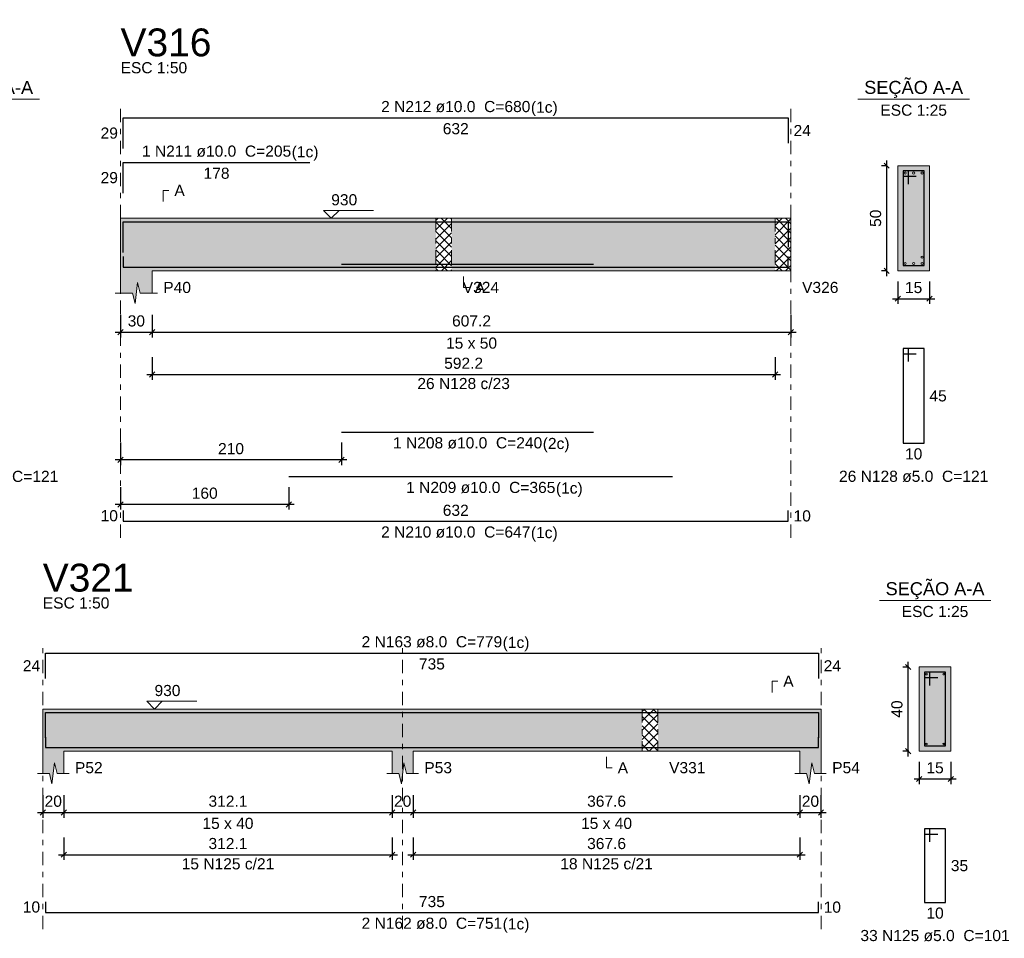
# Model space of a CAD drawing. Header units: millimetres. Extents: x 0 to 119, y 0 to 84.
# Tile 13 of 30: x 20 to 39, y 44 to 62. Entities that reach past the tile are written whole.
import ezdxf

# ---------------------------------------------------------------- set-up
doc = ezdxf.new("R2010")
doc.units = ezdxf.units.MM
doc.header["$MEASUREMENT"] = 0
doc.linetypes.add('DASHDOT', pattern=[2.54, 1.27, -0.635, 0, -0.635])
doc.linetypes.add('NULL', pattern=[0])
doc.layers.get('0').update_dxf_attribs({"lineweight": 18})
for name, color, linetype, lineweight in [('Descrição da armadura', 7, 'Continuous', 0), ('DT-Barras na forma', 2, 'Continuous', 30), ('DT-Barras no corte', 5, 'Continuous', 5), ('DT-Barras rebatidas', 2, 'Continuous', 30), ('DT-Cotas', 9, 'Continuous', 5), ('DT-Forma', 5, 'Continuous', 5), ('DT-Hachura forma vigas', 254, 'Continuous', 5), ('DT-Hachura intersecção vigas', 9, 'Continuous', 5), ('DT-Hachura seção vigas', 254, 'Continuous', 5), ('DT-Pontilhado', 9, 'DASHDOT', 5), ('DT-Textos', 7, 'Continuous', 5), ('DT-Título', 3, 'Continuous', 20), ('Textos armaduras', 7, 'Continuous', 0)]:
    doc.layers.add(name, color=color, linetype=linetype, lineweight=lineweight)
doc.styles.add('Arial', font='txt')
doc.dimstyles.new('UM_25.000000', dxfattribs={"dimtxt": 0.18, "dimasz": 0.1, "dimexe": 0.1, "dimexo": 0.2, "dimgap": 0, "dimtad": 1, "dimtih": 1, "dimtoh": 1, "dimdec": 1, "dimlfac": 25, "dimzin": 0, "dimdsep": 46, "dimtxsty": 'Standard', "dimcen": 0.09, "dimdle": 0.1, "dimadec": 1, "dimazin": 2, "dimtfac": 1, "dimtdec": 4, "dimtofl": 0, "dimtmove": 0, "dimatfit": 3, "dimfxl": 1, "dimtolj": 1, "dimarcsym": 0})
doc.dimstyles.new('UM_50.000000', dxfattribs={"dimtxt": 0.18, "dimasz": 0.1, "dimexe": 0.1, "dimexo": 0.2, "dimgap": 0, "dimtad": 1, "dimtih": 1, "dimtoh": 1, "dimdec": 1, "dimlfac": 50, "dimzin": 0, "dimdsep": 46, "dimtxsty": 'Standard', "dimcen": 0.09, "dimdle": 0.1, "dimadec": 1, "dimazin": 2, "dimtfac": 1, "dimtdec": 4, "dimtofl": 0, "dimtmove": 0, "dimatfit": 3, "dimfxl": 1, "dimtolj": 1, "dimarcsym": 0})

# ---------------------------------------------------------------- blocks, each defined once
blk = doc.blocks.new('_Oblique')
at = {"color": 0, "linetype": 'ByBlock', "lineweight": -2}
blk.add_line((-0.5, -0.5), (0.5, 0.5), dxfattribs=at)
blk = doc.blocks.new('*D111')
at = {"layer": 'Defpoints', "color": 0}
for p in [(22.393, 56.318), (22.993, 56.318), (22.993, 55.788)]:
    blk.add_point(p, dxfattribs=at)
at = {"layer": 'DT-Cotas', "color": 0, "lineweight": -2}
for p, q in [((22.393, 56.118), (22.393, 55.688)), ((22.993, 56.118), (22.993, 55.688)), ((22.293, 55.788), (23.093, 55.788))]:
    blk.add_line(p, q, dxfattribs=at)
at = {"layer": 'DT-Cotas', "color": 0, "lineweight": -2, "xscale": 0.1, "yscale": 0.1, "zscale": 0.1, "rotation": 180}
blk.add_blockref('_Oblique', (22.393, 55.788), dxfattribs=at)
at = {"layer": 'DT-Cotas', "color": 0, "lineweight": -2, "xscale": 0.1, "yscale": 0.1, "zscale": 0.1}
blk.add_blockref('_Oblique', (22.993, 55.788), dxfattribs=at)
at = {"layer": 'DT-Cotas', "color": 7, "insert": (22.693, 56), "char_height": 0.2118, "attachment_point": 5, "rotation": 0.0057, "style": 'Arial'}
blk.add_mtext('\\A1;30', dxfattribs=at)
blk = doc.blocks.new('*D112')
at = {"layer": 'Defpoints', "color": 0}
for p in [(22.993, 56.318), (35.137, 56.318), (35.137, 55.788)]:
    blk.add_point(p, dxfattribs=at)
at = {"layer": 'DT-Cotas', "color": 0, "lineweight": -2}
for p, q in [((22.993, 56.118), (22.993, 55.688)), ((35.137, 56.118), (35.137, 55.688)), ((22.893, 55.788), (35.237, 55.788))]:
    blk.add_line(p, q, dxfattribs=at)
at = {"layer": 'DT-Cotas', "color": 0, "lineweight": -2, "xscale": 0.1, "yscale": 0.1, "zscale": 0.1, "rotation": 180}
blk.add_blockref('_Oblique', (22.993, 55.788), dxfattribs=at)
at = {"layer": 'DT-Cotas', "color": 0, "lineweight": -2, "xscale": 0.1, "yscale": 0.1, "zscale": 0.1}
blk.add_blockref('_Oblique', (35.137, 55.788), dxfattribs=at)
at = {"layer": 'DT-Cotas', "color": 7, "insert": (29.065, 56), "char_height": 0.2118, "attachment_point": 5, "rotation": 0.0057, "style": 'Arial'}
blk.add_mtext('\\A1;607.2', dxfattribs=at)
blk = doc.blocks.new('*D113')
at = {"layer": 'Defpoints', "color": 0}
for p in [(22.393, 53.888), (26.593, 53.888), (22.393, 53.359)]:
    blk.add_point(p, dxfattribs=at)
at = {"layer": 'DT-Cotas', "color": 0, "lineweight": -2}
for p, q in [((22.393, 53.688), (22.393, 53.259)), ((26.593, 53.688), (26.593, 53.259)), ((26.693, 53.359), (22.293, 53.359))]:
    blk.add_line(p, q, dxfattribs=at)
at = {"layer": 'DT-Cotas', "color": 0, "lineweight": -2, "xscale": 0.1, "yscale": 0.1, "zscale": 0.1, "rotation": 180}
blk.add_blockref('_Oblique', (22.393, 53.359), dxfattribs=at)
at = {"layer": 'DT-Cotas', "color": 0, "lineweight": -2, "xscale": 0.1, "yscale": 0.1, "zscale": 0.1}
blk.add_blockref('_Oblique', (26.593, 53.359), dxfattribs=at)
at = {"layer": 'DT-Cotas', "color": 7, "insert": (24.493, 53.571), "char_height": 0.2118, "attachment_point": 5, "rotation": 0.0057, "style": 'Arial'}
blk.add_mtext('\\A1;210', dxfattribs=at)
blk = doc.blocks.new('*D114')
at = {"layer": 'Defpoints', "color": 0}
for p in [(22.393, 53.041), (25.593, 53.041), (22.393, 52.512)]:
    blk.add_point(p, dxfattribs=at)
at = {"layer": 'DT-Cotas', "color": 0, "lineweight": -2}
for p, q in [((22.393, 52.841), (22.393, 52.412)), ((25.593, 52.841), (25.593, 52.412)), ((25.693, 52.512), (22.293, 52.512))]:
    blk.add_line(p, q, dxfattribs=at)
at = {"layer": 'DT-Cotas', "color": 0, "lineweight": -2, "xscale": 0.1, "yscale": 0.1, "zscale": 0.1, "rotation": 180}
blk.add_blockref('_Oblique', (22.393, 52.512), dxfattribs=at)
at = {"layer": 'DT-Cotas', "color": 0, "lineweight": -2, "xscale": 0.1, "yscale": 0.1, "zscale": 0.1}
blk.add_blockref('_Oblique', (25.593, 52.512), dxfattribs=at)
at = {"layer": 'DT-Cotas', "color": 7, "insert": (23.993, 52.724), "char_height": 0.2118, "attachment_point": 5, "rotation": 0.0057, "style": 'Arial'}
blk.add_mtext('\\A1;160', dxfattribs=at)
blk = doc.blocks.new('*D115')
at = {"layer": 'Defpoints', "color": 0}
for p in [(36.957, 58.953), (37.169, 58.953), (37.169, 56.953)]:
    blk.add_point(p, dxfattribs=at)
at = {"layer": 'DT-Cotas', "color": 0, "lineweight": -2}
for p, q in [((36.957, 56.853), (36.957, 59.053)), ((36.969, 58.953), (36.857, 58.953)), ((36.969, 56.953), (36.857, 56.953))]:
    blk.add_line(p, q, dxfattribs=at)
at = {"layer": 'DT-Cotas', "color": 0, "lineweight": -2, "xscale": 0.1, "yscale": 0.1, "zscale": 0.1}
for p, rotation in [((36.957, 58.953), 90), ((36.957, 56.953), 270)]:
    blk.add_blockref('_Oblique', p, dxfattribs=dict(at, rotation=rotation))
at = {"layer": 'DT-Cotas', "color": 7, "insert": (36.746, 57.953), "char_height": 0.2118, "attachment_point": 5, "rotation": 90, "style": 'Arial'}
blk.add_mtext('\\A1;50', dxfattribs=at)
blk = doc.blocks.new('*D116')
at = {"layer": 'Defpoints', "color": 0}
for p in [(37.169, 56.953), (37.769, 56.953), (37.769, 56.424)]:
    blk.add_point(p, dxfattribs=at)
at = {"layer": 'DT-Cotas', "color": 0, "lineweight": -2}
for p, q in [((37.169, 56.753), (37.169, 56.324)), ((37.769, 56.753), (37.769, 56.324)), ((37.069, 56.424), (37.869, 56.424))]:
    blk.add_line(p, q, dxfattribs=at)
at = {"layer": 'DT-Cotas', "color": 0, "lineweight": -2, "xscale": 0.1, "yscale": 0.1, "zscale": 0.1, "rotation": 180}
blk.add_blockref('_Oblique', (37.169, 56.424), dxfattribs=at)
at = {"layer": 'DT-Cotas', "color": 0, "lineweight": -2, "xscale": 0.1, "yscale": 0.1, "zscale": 0.1}
blk.add_blockref('_Oblique', (37.769, 56.424), dxfattribs=at)
at = {"layer": 'DT-Cotas', "color": 7, "insert": (37.469, 56.635), "char_height": 0.2118, "attachment_point": 5, "rotation": 0.0057, "style": 'Arial'}
blk.add_mtext('\\A1;15', dxfattribs=at)
blk = doc.blocks.new('*D117')
at = {"layer": 'Defpoints', "color": 0}
for p in [(22.993, 55.513), (34.837, 55.513), (34.837, 54.983)]:
    blk.add_point(p, dxfattribs=at)
at = {"layer": 'DT-Cotas', "color": 0, "lineweight": -2}
for p, q in [((22.993, 55.313), (22.993, 54.883)), ((34.837, 55.313), (34.837, 54.883)), ((22.893, 54.983), (34.937, 54.983))]:
    blk.add_line(p, q, dxfattribs=at)
at = {"layer": 'DT-Cotas', "color": 0, "lineweight": -2, "xscale": 0.1, "yscale": 0.1, "zscale": 0.1, "rotation": 180}
blk.add_blockref('_Oblique', (22.993, 54.983), dxfattribs=at)
at = {"layer": 'DT-Cotas', "color": 0, "lineweight": -2, "xscale": 0.1, "yscale": 0.1, "zscale": 0.1}
blk.add_blockref('_Oblique', (34.837, 54.983), dxfattribs=at)
at = {"layer": 'DT-Cotas', "color": 7, "insert": (28.915, 55.195), "char_height": 0.2118, "attachment_point": 5, "rotation": 0.0057, "style": 'Arial'}
blk.add_mtext('\\A1;592.2', dxfattribs=at)
blk = doc.blocks.new('*D158')
at = {"layer": 'Defpoints', "color": 0}
for p in [(20.914, 47.185), (21.314, 47.185), (21.314, 46.655)]:
    blk.add_point(p, dxfattribs=at)
at = {"layer": 'DT-Cotas', "color": 0, "lineweight": -2}
for p, q in [((20.914, 46.985), (20.914, 46.555)), ((21.314, 46.985), (21.314, 46.555)), ((20.814, 46.655), (21.414, 46.655))]:
    blk.add_line(p, q, dxfattribs=at)
at = {"layer": 'DT-Cotas', "color": 0, "lineweight": -2, "xscale": 0.1, "yscale": 0.1, "zscale": 0.1, "rotation": 180}
blk.add_blockref('_Oblique', (20.914, 46.655), dxfattribs=at)
at = {"layer": 'DT-Cotas', "color": 0, "lineweight": -2, "xscale": 0.1, "yscale": 0.1, "zscale": 0.1}
blk.add_blockref('_Oblique', (21.314, 46.655), dxfattribs=at)
at = {"layer": 'DT-Cotas', "color": 7, "insert": (21.114, 46.867), "char_height": 0.2118, "attachment_point": 5, "rotation": 0.0057, "style": 'Arial'}
blk.add_mtext('\\A1;20', dxfattribs=at)
blk = doc.blocks.new('*D159')
at = {"layer": 'Defpoints', "color": 0}
for p in [(21.314, 47.185), (27.556, 47.185), (27.556, 46.655)]:
    blk.add_point(p, dxfattribs=at)
at = {"layer": 'DT-Cotas', "color": 0, "lineweight": -2}
for p, q in [((21.314, 46.985), (21.314, 46.555)), ((27.556, 46.985), (27.556, 46.555)), ((21.214, 46.655), (27.656, 46.655))]:
    blk.add_line(p, q, dxfattribs=at)
at = {"layer": 'DT-Cotas', "color": 0, "lineweight": -2, "xscale": 0.1, "yscale": 0.1, "zscale": 0.1, "rotation": 180}
blk.add_blockref('_Oblique', (21.314, 46.655), dxfattribs=at)
at = {"layer": 'DT-Cotas', "color": 0, "lineweight": -2, "xscale": 0.1, "yscale": 0.1, "zscale": 0.1}
blk.add_blockref('_Oblique', (27.556, 46.655), dxfattribs=at)
at = {"layer": 'DT-Cotas', "color": 7, "insert": (24.435, 46.867), "char_height": 0.2118, "attachment_point": 5, "rotation": 0.0057, "style": 'Arial'}
blk.add_mtext('\\A1;312.1', dxfattribs=at)
blk = doc.blocks.new('*D160')
at = {"layer": 'Defpoints', "color": 0}
for p in [(27.556, 47.185), (27.956, 47.185), (27.956, 46.655)]:
    blk.add_point(p, dxfattribs=at)
at = {"layer": 'DT-Cotas', "color": 0, "lineweight": -2}
for p, q in [((27.556, 46.985), (27.556, 46.555)), ((27.956, 46.985), (27.956, 46.555)), ((27.456, 46.655), (28.056, 46.655))]:
    blk.add_line(p, q, dxfattribs=at)
at = {"layer": 'DT-Cotas', "color": 0, "lineweight": -2, "xscale": 0.1, "yscale": 0.1, "zscale": 0.1, "rotation": 180}
blk.add_blockref('_Oblique', (27.556, 46.655), dxfattribs=at)
at = {"layer": 'DT-Cotas', "color": 0, "lineweight": -2, "xscale": 0.1, "yscale": 0.1, "zscale": 0.1}
blk.add_blockref('_Oblique', (27.956, 46.655), dxfattribs=at)
at = {"layer": 'DT-Cotas', "color": 7, "insert": (27.756, 46.867), "char_height": 0.2118, "attachment_point": 5, "rotation": 0.0057, "style": 'Arial'}
blk.add_mtext('\\A1;20', dxfattribs=at)
blk = doc.blocks.new('*D161')
at = {"layer": 'Defpoints', "color": 0}
for p in [(27.956, 47.185), (35.308, 47.185), (35.308, 46.655)]:
    blk.add_point(p, dxfattribs=at)
at = {"layer": 'DT-Cotas', "color": 0, "lineweight": -2}
for p, q in [((27.956, 46.985), (27.956, 46.555)), ((35.308, 46.985), (35.308, 46.555)), ((27.856, 46.655), (35.408, 46.655))]:
    blk.add_line(p, q, dxfattribs=at)
at = {"layer": 'DT-Cotas', "color": 0, "lineweight": -2, "xscale": 0.1, "yscale": 0.1, "zscale": 0.1, "rotation": 180}
blk.add_blockref('_Oblique', (27.956, 46.655), dxfattribs=at)
at = {"layer": 'DT-Cotas', "color": 0, "lineweight": -2, "xscale": 0.1, "yscale": 0.1, "zscale": 0.1}
blk.add_blockref('_Oblique', (35.308, 46.655), dxfattribs=at)
at = {"layer": 'DT-Cotas', "color": 7, "insert": (31.632, 46.867), "char_height": 0.2118, "attachment_point": 5, "rotation": 0.0057, "style": 'Arial'}
blk.add_mtext('\\A1;367.6', dxfattribs=at)
blk = doc.blocks.new('*D162')
at = {"layer": 'Defpoints', "color": 0}
for p in [(35.308, 47.185), (35.708, 47.185), (35.708, 46.655)]:
    blk.add_point(p, dxfattribs=at)
at = {"layer": 'DT-Cotas', "color": 0, "lineweight": -2}
for p, q in [((35.308, 46.985), (35.308, 46.555)), ((35.708, 46.985), (35.708, 46.555)), ((35.208, 46.655), (35.808, 46.655))]:
    blk.add_line(p, q, dxfattribs=at)
at = {"layer": 'DT-Cotas', "color": 0, "lineweight": -2, "xscale": 0.1, "yscale": 0.1, "zscale": 0.1, "rotation": 180}
blk.add_blockref('_Oblique', (35.308, 46.655), dxfattribs=at)
at = {"layer": 'DT-Cotas', "color": 0, "lineweight": -2, "xscale": 0.1, "yscale": 0.1, "zscale": 0.1}
blk.add_blockref('_Oblique', (35.708, 46.655), dxfattribs=at)
at = {"layer": 'DT-Cotas', "color": 7, "insert": (35.508, 46.867), "char_height": 0.2118, "attachment_point": 5, "rotation": 0.0057, "style": 'Arial'}
blk.add_mtext('\\A1;20', dxfattribs=at)
blk = doc.blocks.new('*D163')
at = {"layer": 'Defpoints', "color": 0}
for p in [(37.364, 49.42), (37.576, 49.42), (37.576, 47.82)]:
    blk.add_point(p, dxfattribs=at)
at = {"layer": 'DT-Cotas', "color": 0, "lineweight": -2}
for p, q in [((37.376, 49.42), (37.264, 49.42)), ((37.364, 47.72), (37.364, 49.52)), ((37.376, 47.82), (37.264, 47.82))]:
    blk.add_line(p, q, dxfattribs=at)
at = {"layer": 'DT-Cotas', "color": 0, "lineweight": -2, "xscale": 0.1, "yscale": 0.1, "zscale": 0.1}
for p, rotation in [((37.364, 49.42), 90), ((37.364, 47.82), 270)]:
    blk.add_blockref('_Oblique', p, dxfattribs=dict(at, rotation=rotation))
at = {"layer": 'DT-Cotas', "color": 7, "insert": (37.152, 48.62), "char_height": 0.2118, "attachment_point": 5, "rotation": 90, "style": 'Arial'}
blk.add_mtext('\\A1;40', dxfattribs=at)
blk = doc.blocks.new('*D164')
at = {"layer": 'Defpoints', "color": 0}
for p in [(37.576, 47.82), (38.176, 47.82), (38.176, 47.291)]:
    blk.add_point(p, dxfattribs=at)
at = {"layer": 'DT-Cotas', "color": 0, "lineweight": -2}
for p, q in [((37.576, 47.62), (37.576, 47.191)), ((38.176, 47.62), (38.176, 47.191)), ((37.476, 47.291), (38.276, 47.291))]:
    blk.add_line(p, q, dxfattribs=at)
at = {"layer": 'DT-Cotas', "color": 0, "lineweight": -2, "xscale": 0.1, "yscale": 0.1, "zscale": 0.1, "rotation": 180}
blk.add_blockref('_Oblique', (37.576, 47.291), dxfattribs=at)
at = {"layer": 'DT-Cotas', "color": 0, "lineweight": -2, "xscale": 0.1, "yscale": 0.1, "zscale": 0.1}
blk.add_blockref('_Oblique', (38.176, 47.291), dxfattribs=at)
at = {"layer": 'DT-Cotas', "color": 7, "insert": (37.876, 47.503), "char_height": 0.2118, "attachment_point": 5, "rotation": 0.0057, "style": 'Arial'}
blk.add_mtext('\\A1;15', dxfattribs=at)
blk = doc.blocks.new('*D165')
at = {"layer": 'Defpoints', "color": 0}
for p in [(21.314, 46.38), (27.556, 46.38), (27.556, 45.851)]:
    blk.add_point(p, dxfattribs=at)
at = {"layer": 'DT-Cotas', "color": 0, "lineweight": -2}
for p, q in [((21.314, 46.18), (21.314, 45.751)), ((27.556, 46.18), (27.556, 45.751)), ((21.214, 45.851), (27.656, 45.851))]:
    blk.add_line(p, q, dxfattribs=at)
at = {"layer": 'DT-Cotas', "color": 0, "lineweight": -2, "xscale": 0.1, "yscale": 0.1, "zscale": 0.1, "rotation": 180}
blk.add_blockref('_Oblique', (21.314, 45.851), dxfattribs=at)
at = {"layer": 'DT-Cotas', "color": 0, "lineweight": -2, "xscale": 0.1, "yscale": 0.1, "zscale": 0.1}
blk.add_blockref('_Oblique', (27.556, 45.851), dxfattribs=at)
at = {"layer": 'DT-Cotas', "color": 7, "insert": (24.435, 46.062), "char_height": 0.2118, "attachment_point": 5, "rotation": 0.0057, "style": 'Arial'}
blk.add_mtext('\\A1;312.1', dxfattribs=at)
blk = doc.blocks.new('*D166')
at = {"layer": 'Defpoints', "color": 0}
for p in [(27.956, 46.38), (35.308, 46.38), (35.308, 45.851)]:
    blk.add_point(p, dxfattribs=at)
at = {"layer": 'DT-Cotas', "color": 0, "lineweight": -2}
for p, q in [((27.956, 46.18), (27.956, 45.751)), ((35.308, 46.18), (35.308, 45.751)), ((27.856, 45.851), (35.408, 45.851))]:
    blk.add_line(p, q, dxfattribs=at)
at = {"layer": 'DT-Cotas', "color": 0, "lineweight": -2, "xscale": 0.1, "yscale": 0.1, "zscale": 0.1, "rotation": 180}
blk.add_blockref('_Oblique', (27.956, 45.851), dxfattribs=at)
at = {"layer": 'DT-Cotas', "color": 0, "lineweight": -2, "xscale": 0.1, "yscale": 0.1, "zscale": 0.1}
blk.add_blockref('_Oblique', (35.308, 45.851), dxfattribs=at)
at = {"layer": 'DT-Cotas', "color": 7, "insert": (31.632, 46.062), "char_height": 0.2118, "attachment_point": 5, "rotation": 0.0057, "style": 'Arial'}
blk.add_mtext('\\A1;367.6', dxfattribs=at)

msp = doc.modelspace()

# ---------------------------------------------------------------- hatches: boundary and pattern name
at = {"layer": 'DT-Hachura forma vigas', "linetype": 'Continuous'}
for points in [[(22.9932, 56.9531), (28.3866, 56.9531), (28.3866, 57.9531), (22.9932, 57.9531), (22.3932, 57.9531), (22.3932, 56.9531), (22.3932, 56.5295), (22.6182, 56.5295), (22.6682, 56.3295), (22.7182, 56.7295), (22.7682, 56.5295), (22.9932, 56.5295), (22.9932, 56.9531)], [(28.6866, 56.9531), (34.8366, 56.9531), (34.8366, 57.9531), (28.6866, 57.9531), (28.6866, 56.9531)], [(27.9557, 47.8204), (32.3085, 47.8204), (32.3085, 48.6204), (27.9557, 48.6204), (27.5557, 48.6204), (21.3145, 48.6204), (20.9145, 48.6204), (20.9145, 47.8204), (20.9145, 47.3968), (21.0395, 47.3968), (21.0895, 47.1968), (21.1395, 47.5968), (21.1895, 47.3968), (21.3145, 47.3968), (21.3145, 47.8204), (27.5557, 47.8204), (27.5557, 47.3968), (27.6807, 47.3968), (27.7307, 47.1968), (27.7807, 47.5968), (27.8307, 47.3968), (27.9557, 47.3968), (27.9557, 47.8204)], [(35.7085, 47.3968), (35.7085, 47.8204), (35.7085, 48.6204), (35.3085, 48.6204), (32.6085, 48.6204), (32.6085, 47.8204), (35.3085, 47.8204), (35.3085, 47.3968), (35.4335, 47.3968), (35.4835, 47.1968), (35.5335, 47.5968), (35.5835, 47.3968), (35.7085, 47.3968)]]:
    msp.add_hatch(color=254, dxfattribs=at).paths.add_polyline_path(points)
at = {"layer": 'DT-Hachura intersecção vigas', "linetype": 'Continuous'}
h = msp.add_hatch(dxfattribs=at)
h.set_pattern_fill('ANSI37', color=9, style=0)
h.paths.add_polyline_path([(28.3866, 56.9531), (28.6866, 56.9531), (28.6866, 57.9531), (28.3866, 57.9531), (28.3866, 56.9531)])
h = msp.add_hatch(dxfattribs=at)
h.set_pattern_fill('ANSI37', color=9, style=0)
h.paths.add_polyline_path([(34.8366, 56.9531), (35.1366, 56.9531), (35.1366, 57.9531), (34.8366, 57.9531), (34.8366, 56.9531)])
h = msp.add_hatch(dxfattribs=at)
h.set_pattern_fill('ANSI37', color=9, style=0)
h.paths.add_polyline_path([(32.3085, 47.8204), (32.6085, 47.8204), (32.6085, 48.6204), (32.3085, 48.6204), (32.3085, 47.8204)])
at = {"layer": 'DT-Hachura seção vigas', "linetype": 'Continuous'}
for points in [[(37.1691, 56.9531), (37.1691, 56.9531), (37.7691, 56.9531), (37.7691, 58.9531), (37.1691, 58.9531), (37.1691, 56.9531)], [(37.5761, 47.8204), (37.5761, 47.8204), (38.1761, 47.8204), (38.1761, 49.4204), (37.5761, 49.4204), (37.5761, 47.8204)]]:
    msp.add_hatch(color=254, dxfattribs=at).paths.add_polyline_path(points)

# ---------------------------------------------------------------- linework, layer by layer
at = {"layer": 'DT-Barras na forma'}
for p, q in [((37.3691, 58.8531), (37.2691, 58.8531)), ((37.2691, 58.8531), (37.2691, 57.0531)), ((37.6691, 58.8531), (37.2691, 58.8531)), ((37.2691, 58.8531), (37.2691, 58.7531)), ((37.3691, 58.6031), (37.3691, 58.8531)), ((37.6691, 57.0531), (37.6691, 58.8531)), ((37.2691, 58.7531), (37.5191, 58.7531)), ((37.2691, 57.0531), (37.6691, 57.0531)), ((37.7761, 49.3204), (37.6761, 49.3204)), ((37.6761, 49.3204), (37.6761, 47.9204)), ((38.0761, 49.3204), (37.6761, 49.3204)), ((37.6761, 49.3204), (37.6761, 49.2204)), ((37.7761, 49.0704), (37.7761, 49.3204)), ((38.0761, 47.9204), (38.0761, 49.3204)), ((37.6761, 49.2204), (37.9261, 49.2204)), ((37.6761, 47.9204), (38.0761, 47.9204))]:
    msp.add_line(p, q, dxfattribs=at)
for points in [[(22.4432, 57.3036), (22.4432, 57.8831), (25.9932, 57.8831)], [(22.4432, 57.3036), (22.4432, 57.8831), (35.0866, 57.8831), (35.0866, 57.4053)], [(22.4432, 57.2231), (22.4432, 57.0231), (35.0866, 57.0231), (35.0866, 57.2231)], [(25.5932, 57.0231), (32.8866, 57.0231)], [(26.5932, 57.0831), (31.3866, 57.0831)], [(20.9645, 48.0746), (20.9645, 48.5524), (35.6585, 48.5524), (35.6585, 48.0746)], [(20.9645, 48.0884), (20.9645, 47.8884), (35.6585, 47.8884), (35.6585, 48.0884)]]:
    msp.add_lwpolyline(points, dxfattribs=at)
at = {"layer": 'DT-Barras no corte'}
for centre, radius in [((37.3091, 58.8131), 0.02), ((37.4691, 58.8131), 0.02), ((37.6291, 58.8131), 0.02), ((37.3091, 57.0931), 0.02), ((37.4691, 57.0931), 0.02), ((37.6291, 57.2131), 0.02), ((37.6291, 57.0931), 0.02), ((37.7121, 49.2844), 0.016), ((38.0401, 49.2844), 0.016), ((37.7121, 47.9564), 0.016), ((38.0401, 47.9564), 0.016)]:
    msp.add_circle(centre, radius, dxfattribs=at)
at = {"layer": 'DT-Barras rebatidas'}
for points in [[(22.4432, 59.2804), (22.4432, 59.8599), (35.0866, 59.8599), (35.0866, 59.3821)], [(22.4432, 58.4332), (22.4432, 59.0127), (25.9932, 59.0127)], [(37.3691, 55.2264), (37.3691, 55.4764), (37.2691, 55.4764), (37.2691, 53.6764), (37.6691, 53.6764), (37.6691, 55.4764), (37.2691, 55.4764), (37.2691, 55.3764), (37.5191, 55.3764)], [(26.5932, 53.8885), (31.3866, 53.8885)], [(25.5932, 53.0413), (32.8866, 53.0413)], [(22.4432, 52.3941), (22.4432, 52.1941), (35.0866, 52.1941), (35.0866, 52.3941)], [(20.9645, 49.2042), (20.9645, 49.682), (35.6585, 49.682), (35.6585, 49.2042)], [(37.7761, 46.0937), (37.7761, 46.3437), (37.6761, 46.3437), (37.6761, 44.9437), (38.0761, 44.9437), (38.0761, 46.3437), (37.6761, 46.3437), (37.6761, 46.2437), (37.9261, 46.2437)], [(20.9645, 44.9537), (20.9645, 44.7537), (35.6585, 44.7537), (35.6585, 44.9537)]]:
    msp.add_lwpolyline(points, dxfattribs=at)
at = {"layer": 'DT-Forma'}
for p, q in [((37.7691, 58.9531), (37.1691, 58.9531)), ((37.1691, 58.9531), (37.1691, 56.9531)), ((37.7691, 56.9531), (37.7691, 58.9531)), ((22.3932, 57.9531), (22.9932, 57.9531)), ((22.9932, 57.9531), (28.3866, 57.9531)), ((28.3866, 57.9531), (28.6866, 57.9531)), ((28.6866, 57.9531), (34.8366, 57.9531)), ((34.8366, 57.9531), (35.1366, 57.9531)), ((22.3932, 56.9531), (22.3932, 56.5295)), ((22.9932, 56.5295), (22.9932, 56.9531)), ((22.9932, 56.9531), (28.3866, 56.9531)), ((28.3866, 56.9531), (28.6866, 56.9531)), ((28.6866, 56.9531), (34.8366, 56.9531)), ((34.8366, 56.9531), (35.1366, 56.9531)), ((37.1691, 56.9531), (37.7691, 56.9531)), ((22.6682, 56.3295), (22.7182, 56.7295)), ((22.7182, 56.7295), (22.7682, 56.5295)), ((22.2932, 56.5295), (22.6182, 56.5295)), ((22.6182, 56.5295), (22.6682, 56.3295)), ((22.7682, 56.5295), (23.0932, 56.5295)), ((38.1761, 49.4204), (37.5761, 49.4204)), ((37.5761, 49.4204), (37.5761, 47.8204)), ((38.1761, 47.8204), (38.1761, 49.4204)), ((20.9145, 48.6204), (21.3145, 48.6204)), ((21.3145, 48.6204), (27.5557, 48.6204)), ((27.5557, 48.6204), (27.9557, 48.6204)), ((27.9557, 48.6204), (32.3085, 48.6204)), ((32.3085, 48.6204), (32.6085, 48.6204)), ((32.6085, 48.6204), (35.3085, 48.6204)), ((35.3085, 48.6204), (35.7085, 48.6204)), ((20.9145, 47.8204), (20.9145, 47.3968)), ((21.3145, 47.3968), (21.3145, 47.8204)), ((21.3145, 47.8204), (27.5557, 47.8204)), ((27.5557, 47.8204), (27.5557, 47.3968)), ((27.9557, 47.3968), (27.9557, 47.8204)), ((27.9557, 47.8204), (32.3085, 47.8204)), ((32.3085, 47.8204), (32.6085, 47.8204)), ((32.6085, 47.8204), (35.3085, 47.8204)), ((35.3085, 47.8204), (35.3085, 47.3968)), ((35.7085, 47.3968), (35.7085, 47.8204)), ((37.5761, 47.8204), (38.1761, 47.8204)), ((21.0895, 47.1968), (21.1395, 47.5968)), ((21.1395, 47.5968), (21.1895, 47.3968)), ((27.7307, 47.1968), (27.7807, 47.5968)), ((27.7807, 47.5968), (27.8307, 47.3968)), ((35.4835, 47.1968), (35.5335, 47.5968)), ((35.5335, 47.5968), (35.5835, 47.3968)), ((20.8145, 47.3968), (21.0395, 47.3968)), ((21.0395, 47.3968), (21.0895, 47.1968)), ((21.1895, 47.3968), (21.4145, 47.3968)), ((27.4557, 47.3968), (27.6807, 47.3968)), ((27.6807, 47.3968), (27.7307, 47.1968)), ((27.8307, 47.3968), (28.0557, 47.3968)), ((35.2085, 47.3968), (35.4335, 47.3968)), ((35.4335, 47.3968), (35.4835, 47.1968)), ((35.5835, 47.3968), (35.8085, 47.3968))]:
    msp.add_line(p, q, dxfattribs=at)
at = {"layer": 'DT-Forma', "linetype": 'Continuous'}
for p, q in [((22.3932, 56.9531), (22.3932, 57.9531)), ((35.1366, 57.9531), (35.1366, 56.9531)), ((20.9145, 47.8204), (20.9145, 48.6204)), ((35.7085, 48.6204), (35.7085, 47.8204))]:
    msp.add_line(p, q, dxfattribs=at)
at = {"layer": 'DT-Pontilhado', "ltscale": 0.2}
for p, q in [((22.3932, 51.8764), (22.3932, 60.0717)), ((35.1366, 51.8764), (35.1366, 60.0717)), ((28.3866, 57.9531), (28.3866, 56.9531)), ((28.6866, 57.9531), (28.6866, 56.9531)), ((34.8366, 57.9531), (34.8366, 56.9531)), ((20.9145, 44.436), (20.9145, 49.8938)), ((27.7557, 44.436), (27.7557, 49.8938)), ((35.7085, 44.436), (35.7085, 49.8938)), ((32.3085, 48.6204), (32.3085, 47.8204)), ((32.6085, 48.6204), (32.6085, 47.8204))]:
    msp.add_line(p, q, dxfattribs=at)
at = {"layer": 'DT-Textos'}
for p, q in [((18.7321, 60.216), (20.8501, 60.216)), ((36.4101, 60.218), (38.5281, 60.218)), ((36.8171, 50.6853), (38.9351, 50.6853))]:
    msp.add_line(p, q, dxfattribs=at)
for points in [[(23.205, 58.2708), (23.205, 58.4826), (23.3109, 58.4826)], [(26.5462, 58.1014), (26.3979, 57.9531), (26.2497, 58.1014), (27.2028, 58.1014)], [(28.9149, 56.8472), (28.9149, 56.6354), (29.0208, 56.6354)], [(34.779, 48.9381), (34.779, 49.1499), (34.8849, 49.1499)], [(23.1868, 48.7686), (23.0386, 48.6204), (22.8903, 48.7686), (23.8434, 48.7686)], [(31.6321, 47.7145), (31.6321, 47.5027), (31.738, 47.5027)]]:
    msp.add_lwpolyline(points, dxfattribs=at)

# ---------------------------------------------------------------- texts
at = {"layer": 'Descrição da armadura', "linetype": 'NULL', "char_height": 0.2118, "attachment_point": 8, "line_spacing_factor": 0.9, "style": 'Arial'}
for s, insert, width in [('2 N212 ø10.0  C=680', (28.7653, 59.9662), 5.562109), ('1 N211 ø10.0  C=205', (24.2183, 59.1182), 5.562109), ('26 N128 c/23', (28.9149, 54.7017), 3.450264), ('1 N208 ø10.0  C=240', (28.9903, 53.5712), 5.562109), ('38 N128 ø5.0  C=121', (19.7913, 52.9332), 5.562109), ('26 N128 ø5.0  C=121', (37.4693, 52.9352), 5.562109), ('1 N209 ø10.0  C=365', (29.2403, 52.7232), 5.562109), ('2 N210 ø10.0  C=647', (28.7653, 51.8762), 5.562109), ('2 N163 ø8.0  C=779', (28.3116, 49.7883), 5.239541), ('15 N125 c/21', (24.4351, 45.5689), 3.450264), ('18 N125 c/21', (31.6321, 45.5689), 3.450264), ('2 N162 ø8.0  C=751', (28.3116, 44.4363), 5.239541), ('33 N125 ø5.0  C=101', (37.8756, 44.2023), 5.562109)]:
    msp.add_mtext(s, dxfattribs=dict(at, insert=insert, width=width))
at = {"layer": 'DT-Textos', "linetype": 'NULL', "line_spacing_factor": 0.798, "style": 'Arial'}
for s, insert, char_height, width, attachment_point in [('ESC 1:50', (22.3933, 60.7072), 0.2118, 2.482559, 7), ('SEÇÃO A-A', (19.7913, 60.2403), 0.2471, 3.812061, 8), ('SEÇÃO A-A', (37.4693, 60.2423), 0.2471, 3.812061, 8), ('(1c)', (30.1933, 59.8963), 0.2118, 0.998857, 7), ('ESC 1:25', (37.4693, 59.9002), 0.2118, 2.482559, 8), ('(1c)', (25.6463, 59.0483), 0.2118, 0.998857, 7), ('A', (23.4163, 58.3772), 0.2118, 0.386855, 7), ('930', (26.3983, 58.1962), 0.2118, 0.967705, 7), ('P40', (23.2053, 56.5292), 0.2118, 1.031992, 7), ('V324', (28.8983, 56.5292), 0.2118, 1.354561, 7), ('A', (29.1263, 56.5292), 0.2118, 0.386855, 7), ('V326', (35.3483, 56.5292), 0.2118, 1.354561, 7), ('15 x 50', (29.0653, 55.4702), 0.2118, 1.902559, 8), ('(2c)', (30.4183, 53.5013), 0.2118, 0.998857, 7), ('(1c)', (30.6683, 52.6533), 0.2118, 0.998857, 7), ('(1c)', (30.1933, 51.8063), 0.2118, 0.998857, 7), ('SEÇÃO A-A', (37.8756, 50.7094), 0.2471, 3.812061, 8), ('ESC 1:50', (20.9146, 50.5293), 0.2118, 2.482559, 7), ('ESC 1:25', (37.8756, 50.3673), 0.2118, 2.482559, 8), ('(1c)', (29.6566, 49.7184), 0.2118, 0.998857, 7), ('A', (34.9906, 49.0443), 0.2118, 0.386855, 7), ('930', (23.0386, 48.8643), 0.2118, 0.967705, 7), ('P52', (21.5266, 47.3973), 0.2118, 1.031992, 7), ('P53', (28.1676, 47.3973), 0.2118, 1.031992, 7), ('A', (31.8436, 47.3973), 0.2118, 0.386855, 7), ('V331', (32.8206, 47.3973), 0.2118, 1.354561, 7), ('P54', (35.9206, 47.3973), 0.2118, 1.031992, 7), ('15 x 40', (24.4346, 46.3383), 0.2118, 1.902559, 8), ('15 x 40', (31.6316, 46.3383), 0.2118, 1.902559, 8), ('(1c)', (29.6566, 44.3664), 0.2118, 0.998857, 7)]:
    msp.add_mtext(s, dxfattribs=dict(at, insert=insert, char_height=char_height, width=width, attachment_point=attachment_point))
at = {"layer": 'DT-Título', "linetype": 'NULL', "char_height": 0.5295, "width": 3.456465, "attachment_point": 7, "line_spacing_factor": 0.798, "style": 'Arial'}
for s, insert in [('V316', (22.3933, 61.025)), ('V321', (20.9146, 50.8471))]:
    msp.add_mtext(s, dxfattribs=dict(at, insert=insert))
at = {"layer": 'Textos armaduras', "linetype": 'NULL', "char_height": 0.2118, "line_spacing_factor": 0.9, "style": 'Arial'}
for s, insert, width, attachment_point in [('29', (22.3432, 59.4643), 1.045137, 9), ('632', (28.7649, 59.7626), 1.367705, 2), ('24', (35.1866, 59.7269), 1.045137, 1), ('29', (22.3432, 58.6171), 1.045137, 9), ('178', (24.2182, 58.9154), 1.367705, 2), ('45', (37.7691, 54.6823), 1.045137, 1), ('10', (37.4691, 53.5791), 1.045137, 2), ('10', (22.3432, 52.1882), 1.045137, 9), ('632', (28.7649, 52.2914), 1.367705, 8), ('10', (35.1866, 52.4), 1.045137, 1), ('24', (20.8645, 49.3372), 1.045137, 9), ('735', (28.3115, 49.5847), 1.367705, 2), ('24', (35.7585, 49.549), 1.045137, 1), ('35', (38.1761, 45.7496), 1.045137, 1), ('735', (28.3115, 44.851), 1.367705, 8), ('10', (20.8645, 44.7478), 1.045137, 9), ('10', (35.7585, 44.9596), 1.045137, 1), ('10', (37.8761, 44.8464), 1.045137, 2)]:
    msp.add_mtext(s, dxfattribs=dict(at, insert=insert, width=width, attachment_point=attachment_point))

# ---------------------------------------------------------------- dimensions: what is measured, and where the dimension line sits
at = {"layer": 'DT-Cotas'}
for base, p1, p2, angle, dimstyle, override, picture, middle, dimtype, turn in [((36.9573, 58.9531), (37.1691, 56.9531), (37.1691, 58.9531), 90, 'UM_25.000000', {"dimtxt": 0.2118, "dimasz": 0.1, "dimexe": 0.1, "dimexo": 0.2, "dimtad": 1, "dimtih": 0, "dimtoh": 0, "dimdec": 1, "dimlfac": 25, "dimzin": 8, "dimtxsty": 'Arial', "dimblk": 'Oblique', "dimblk1": 'Oblique', "dimblk2": 'Oblique', "dimsah": 1, "dimdle": 0.1, "dimse1": 0, "dimse2": 0, "dimclrt": 7, "dimadec": 1, "dimazin": 3, "dimtmove": 2, "dimldrblk": 'Oblique'}, '*D115', (36.7455, 57.9531), 160, 90), ((22.3932, 53.359), (26.5932, 53.8885), (22.3932, 53.8885), 180, 'UM_50.000000', {"dimtxt": 0.2118, "dimasz": 0.1, "dimexe": 0.1, "dimexo": 0.2, "dimtad": 1, "dimtih": 0, "dimtoh": 0, "dimdec": 1, "dimlfac": 50, "dimzin": 8, "dimtxsty": 'Arial', "dimblk": 'Oblique', "dimblk1": 'Oblique', "dimblk2": 'Oblique', "dimsah": 1, "dimdle": 0.1, "dimse1": 0, "dimse2": 0, "dimclrt": 7, "dimadec": 1, "dimazin": 3, "dimtmove": 2, "dimldrblk": 'Oblique'}, '*D113', (24.4932, 53.5708), 161, 0.00573), ((22.3932, 52.5118), (25.5932, 53.0413), (22.3932, 53.0413), 180, 'UM_50.000000', {"dimtxt": 0.2118, "dimasz": 0.1, "dimexe": 0.1, "dimexo": 0.2, "dimtad": 1, "dimtih": 0, "dimtoh": 0, "dimdec": 1, "dimlfac": 50, "dimzin": 8, "dimtxsty": 'Arial', "dimblk": 'Oblique', "dimblk1": 'Oblique', "dimblk2": 'Oblique', "dimsah": 1, "dimdle": 0.1, "dimse1": 0, "dimse2": 0, "dimclrt": 7, "dimadec": 1, "dimazin": 3, "dimtmove": 2, "dimldrblk": 'Oblique'}, '*D114', (23.9932, 52.7236), 161, 0.00573), ((37.3643, 49.4204), (37.5761, 47.8204), (37.5761, 49.4204), 90, 'UM_25.000000', {"dimtxt": 0.2118, "dimasz": 0.1, "dimexe": 0.1, "dimexo": 0.2, "dimtad": 1, "dimtih": 0, "dimtoh": 0, "dimdec": 1, "dimlfac": 25, "dimzin": 8, "dimtxsty": 'Arial', "dimblk": 'Oblique', "dimblk1": 'Oblique', "dimblk2": 'Oblique', "dimsah": 1, "dimdle": 0.1, "dimse1": 0, "dimse2": 0, "dimclrt": 7, "dimadec": 1, "dimazin": 3, "dimtmove": 2, "dimldrblk": 'Oblique'}, '*D163', (37.1525, 48.6204), 160, 90)]:
    dim = msp.add_linear_dim(base=base, p1=p1, p2=p2, angle=angle, dimstyle=dimstyle, override=override, dxfattribs=at)
    dim.commit()
    dim.dimension.update_dxf_attribs({"geometry": picture, "text_midpoint": middle, "dimtype": dimtype, "text_rotation": turn})
for base, p1, p2, dimstyle, override, picture, middle in [((37.7691, 56.4236), (37.1691, 56.9531), (37.7691, 56.9531), 'UM_25.000000', {"dimtxt": 0.2118, "dimasz": 0.1, "dimexe": 0.1, "dimexo": 0.2, "dimtad": 1, "dimtih": 0, "dimtoh": 0, "dimdec": 1, "dimlfac": 25, "dimzin": 8, "dimtxsty": 'Arial', "dimblk": 'Oblique', "dimblk1": 'Oblique', "dimblk2": 'Oblique', "dimsah": 1, "dimdle": 0.1, "dimse1": 0, "dimse2": 0, "dimclrt": 7, "dimadec": 1, "dimazin": 3, "dimtmove": 2, "dimldrblk": 'Oblique'}, '*D116', (37.4691, 56.6354)), ((22.9932, 55.7882), (22.3932, 56.3177), (22.9932, 56.3177), 'UM_50.000000', {"dimtxt": 0.2118, "dimasz": 0.1, "dimexe": 0.1, "dimexo": 0.2, "dimtad": 1, "dimtih": 0, "dimtoh": 0, "dimdec": 1, "dimlfac": 50, "dimzin": 8, "dimtxsty": 'Arial', "dimblk": 'Oblique', "dimblk1": 'Oblique', "dimblk2": 'Oblique', "dimsah": 1, "dimdle": 0.1, "dimse1": 0, "dimse2": 0, "dimclrt": 7, "dimadec": 1, "dimazin": 3, "dimtmove": 2, "dimldrblk": 'Oblique'}, '*D111', (22.6932, 56)), ((35.1366, 55.7882), (22.9932, 56.3177), (35.1366, 56.3177), 'UM_50.000000', {"dimtxt": 0.2118, "dimasz": 0.1, "dimexe": 0.1, "dimexo": 0.2, "dimtad": 1, "dimtih": 0, "dimtoh": 0, "dimdec": 1, "dimlfac": 50, "dimzin": 8, "dimtxsty": 'Arial', "dimblk": 'Oblique', "dimblk1": 'Oblique', "dimblk2": 'Oblique', "dimsah": 1, "dimdle": 0.1, "dimse1": 0, "dimse2": 0, "dimclrt": 7, "dimadec": 1, "dimazin": 3, "dimtmove": 2, "dimldrblk": 'Oblique'}, '*D112', (29.0649, 56)), ((34.8366, 54.9834), (22.9932, 55.5129), (34.8366, 55.5129), 'UM_50.000000', {"dimtxt": 0.2118, "dimasz": 0.1, "dimexe": 0.1, "dimexo": 0.2, "dimtad": 1, "dimtih": 0, "dimtoh": 0, "dimdec": 1, "dimlfac": 50, "dimzin": 8, "dimtxsty": 'Arial', "dimblk": 'Oblique', "dimblk1": 'Oblique', "dimblk2": 'Oblique', "dimsah": 1, "dimdle": 0.1, "dimse1": 0, "dimse2": 0, "dimclrt": 7, "dimadec": 1, "dimazin": 3, "dimtmove": 2, "dimldrblk": 'Oblique'}, '*D117', (28.9149, 55.1952)), ((38.1761, 47.2909), (37.5761, 47.8204), (38.1761, 47.8204), 'UM_25.000000', {"dimtxt": 0.2118, "dimasz": 0.1, "dimexe": 0.1, "dimexo": 0.2, "dimtad": 1, "dimtih": 0, "dimtoh": 0, "dimdec": 1, "dimlfac": 25, "dimzin": 8, "dimtxsty": 'Arial', "dimblk": 'Oblique', "dimblk1": 'Oblique', "dimblk2": 'Oblique', "dimsah": 1, "dimdle": 0.1, "dimse1": 0, "dimse2": 0, "dimclrt": 7, "dimadec": 1, "dimazin": 3, "dimtmove": 2, "dimldrblk": 'Oblique'}, '*D164', (37.8761, 47.5027)), ((21.3145, 46.6555), (20.9145, 47.185), (21.3145, 47.185), 'UM_50.000000', {"dimtxt": 0.2118, "dimasz": 0.1, "dimexe": 0.1, "dimexo": 0.2, "dimtad": 1, "dimtih": 0, "dimtoh": 0, "dimdec": 1, "dimlfac": 50, "dimzin": 8, "dimtxsty": 'Arial', "dimblk": 'Oblique', "dimblk1": 'Oblique', "dimblk2": 'Oblique', "dimsah": 1, "dimdle": 0.1, "dimse1": 0, "dimse2": 0, "dimclrt": 7, "dimadec": 1, "dimazin": 3, "dimtmove": 2, "dimldrblk": 'Oblique'}, '*D158', (21.1145, 46.8673)), ((27.5557, 46.6555), (21.3145, 47.185), (27.5557, 47.185), 'UM_50.000000', {"dimtxt": 0.2118, "dimasz": 0.1, "dimexe": 0.1, "dimexo": 0.2, "dimtad": 1, "dimtih": 0, "dimtoh": 0, "dimdec": 1, "dimlfac": 50, "dimzin": 8, "dimtxsty": 'Arial', "dimblk": 'Oblique', "dimblk1": 'Oblique', "dimblk2": 'Oblique', "dimsah": 1, "dimdle": 0.1, "dimse1": 0, "dimse2": 0, "dimclrt": 7, "dimadec": 1, "dimazin": 3, "dimtmove": 2, "dimldrblk": 'Oblique'}, '*D159', (24.4351, 46.8673)), ((27.9557, 46.6555), (27.5557, 47.185), (27.9557, 47.185), 'UM_50.000000', {"dimtxt": 0.2118, "dimasz": 0.1, "dimexe": 0.1, "dimexo": 0.2, "dimtad": 1, "dimtih": 0, "dimtoh": 0, "dimdec": 1, "dimlfac": 50, "dimzin": 8, "dimtxsty": 'Arial', "dimblk": 'Oblique', "dimblk1": 'Oblique', "dimblk2": 'Oblique', "dimsah": 1, "dimdle": 0.1, "dimse1": 0, "dimse2": 0, "dimclrt": 7, "dimadec": 1, "dimazin": 3, "dimtmove": 2, "dimldrblk": 'Oblique'}, '*D160', (27.7557, 46.8673)), ((35.3085, 46.6555), (27.9557, 47.185), (35.3085, 47.185), 'UM_50.000000', {"dimtxt": 0.2118, "dimasz": 0.1, "dimexe": 0.1, "dimexo": 0.2, "dimtad": 1, "dimtih": 0, "dimtoh": 0, "dimdec": 1, "dimlfac": 50, "dimzin": 8, "dimtxsty": 'Arial', "dimblk": 'Oblique', "dimblk1": 'Oblique', "dimblk2": 'Oblique', "dimsah": 1, "dimdle": 0.1, "dimse1": 0, "dimse2": 0, "dimclrt": 7, "dimadec": 1, "dimazin": 3, "dimtmove": 2, "dimldrblk": 'Oblique'}, '*D161', (31.6321, 46.8673)), ((35.7085, 46.6555), (35.3085, 47.185), (35.7085, 47.185), 'UM_50.000000', {"dimtxt": 0.2118, "dimasz": 0.1, "dimexe": 0.1, "dimexo": 0.2, "dimtad": 1, "dimtih": 0, "dimtoh": 0, "dimdec": 1, "dimlfac": 50, "dimzin": 8, "dimtxsty": 'Arial', "dimblk": 'Oblique', "dimblk1": 'Oblique', "dimblk2": 'Oblique', "dimsah": 1, "dimdle": 0.1, "dimse1": 0, "dimse2": 0, "dimclrt": 7, "dimadec": 1, "dimazin": 3, "dimtmove": 2, "dimldrblk": 'Oblique'}, '*D162', (35.5085, 46.8673)), ((27.5557, 45.8506), (21.3145, 46.3801), (27.5557, 46.3801), 'UM_50.000000', {"dimtxt": 0.2118, "dimasz": 0.1, "dimexe": 0.1, "dimexo": 0.2, "dimtad": 1, "dimtih": 0, "dimtoh": 0, "dimdec": 1, "dimlfac": 50, "dimzin": 8, "dimtxsty": 'Arial', "dimblk": 'Oblique', "dimblk1": 'Oblique', "dimblk2": 'Oblique', "dimsah": 1, "dimdle": 0.1, "dimse1": 0, "dimse2": 0, "dimclrt": 7, "dimadec": 1, "dimazin": 3, "dimtmove": 2, "dimldrblk": 'Oblique'}, '*D165', (24.4351, 46.0624)), ((35.3085, 45.8506), (27.9557, 46.3801), (35.3085, 46.3801), 'UM_50.000000', {"dimtxt": 0.2118, "dimasz": 0.1, "dimexe": 0.1, "dimexo": 0.2, "dimtad": 1, "dimtih": 0, "dimtoh": 0, "dimdec": 1, "dimlfac": 50, "dimzin": 8, "dimtxsty": 'Arial', "dimblk": 'Oblique', "dimblk1": 'Oblique', "dimblk2": 'Oblique', "dimsah": 1, "dimdle": 0.1, "dimse1": 0, "dimse2": 0, "dimclrt": 7, "dimadec": 1, "dimazin": 3, "dimtmove": 2, "dimldrblk": 'Oblique'}, '*D166', (31.6321, 46.0624))]:
    dim = msp.add_linear_dim(base=base, p1=p1, p2=p2, dimstyle=dimstyle, override=override, dxfattribs=at)
    dim.commit()
    dim.dimension.update_dxf_attribs({"geometry": picture, "text_midpoint": middle, "dimtype": 160, "text_rotation": 0.00573})

doc.saveas('drawing.dxf')
